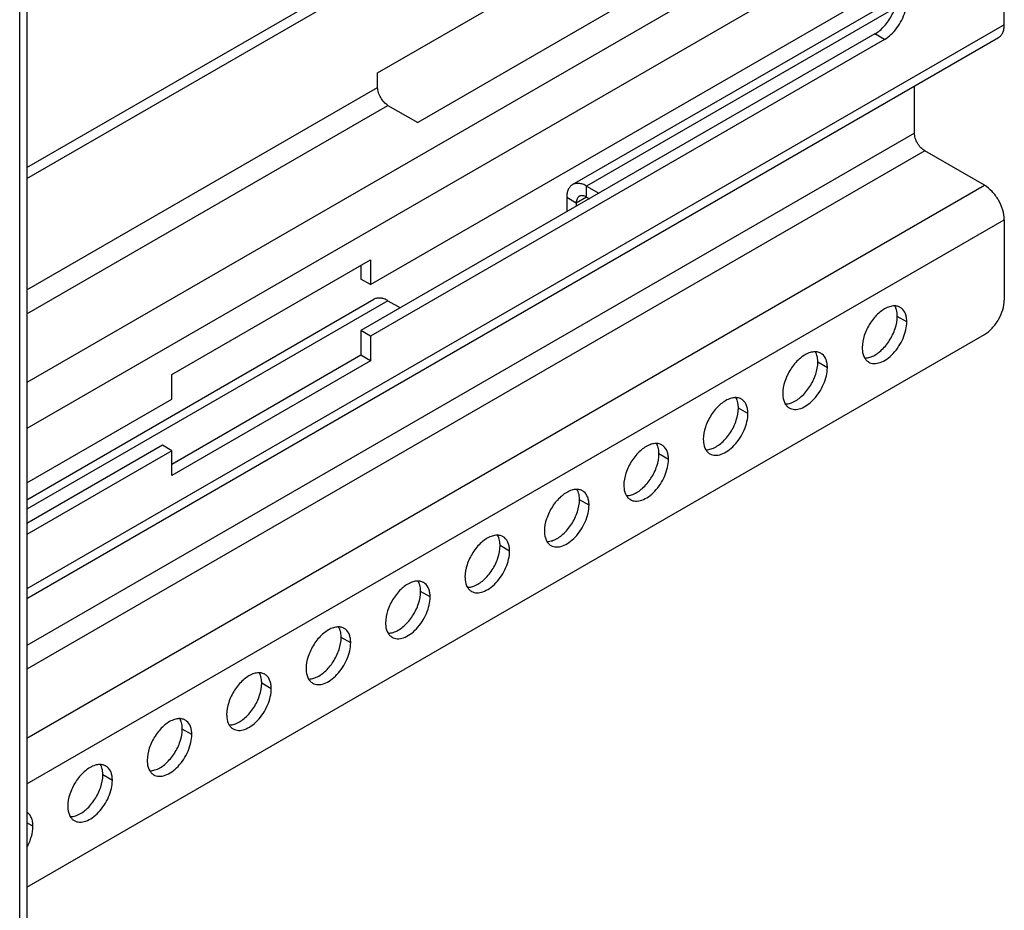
# Model space of a CAD drawing. Header units: inches. Extents: x 5 to 265, y 5 to 171.
# Tile 116 of 212: x 197.96 to 202.34, y 117.54 to 121.5. Entities that reach past the tile are written whole.
import ezdxf

# ---------------------------------------------------------------- set-up
doc = ezdxf.new("R2010")
doc.units = ezdxf.units.IN
doc.header["$LTSCALE"] = 14.96
doc.header["$MEASUREMENT"] = 0
doc.layers.get('0').update_dxf_attribs({"linetype": 'CONTINUOUS'})
doc.layers.add('03_ALL_AXES', color=7, linetype='CONTINUOUS')

msp = doc.modelspace()

# ---------------------------------------------------------------- linework, layer by layer
at = {"color": 7, "linetype": 'Continuous'}
for p, q in [((197.9895, 125.7406), (197.9895, 59.6039)), ((197.9576, 59.5594), (197.9576, 125.6961)), ((197.9895, 120.8454), (201.8091, 123.0506)), ((197.9895, 120.7964), (201.8516, 123.0261)), ((202.2511, 122.3489), (197.9895, 119.8884)), ((202.3395, 122.1958), (197.9895, 119.6843)), ((202.3395, 121.4813), (202.3395, 122.1958)), ((199.5507, 121.2674), (200.4345, 121.7777)), ((199.5188, 120.3248), (201.806, 121.6452)), ((200.418, 120.7694), (201.8614, 121.6027)), ((200.6136, 121.556), (199.7297, 121.0456)), ((201.8516, 121.5548), (200.4805, 120.7632)), ((202.3395, 121.4813), (197.9895, 118.9699)), ((197.9895, 118.9276), (202.3136, 121.4241)), ((201.7635, 121.4403), (199.4764, 120.1198)), ((201.806, 121.4158), (199.5188, 120.0953)), ((199.5507, 121.2021), (199.5507, 121.2674)), ((201.94, 120.9992), (201.94, 121.2084)), ((197.9895, 120.3008), (199.5507, 121.2021)), ((197.9895, 120.1946), (199.5966, 121.1225)), ((199.5966, 121.1225), (199.7297, 121.0456)), ((201.94, 120.9992), (197.9895, 118.7184)), ((201.9859, 120.9196), (197.9895, 118.6122)), ((202.2511, 120.7665), (201.9859, 120.9196)), ((197.9895, 118.3061), (202.2511, 120.7665)), ((200.4805, 120.7142), (200.4805, 120.7632)), ((200.4805, 120.7632), (200.5356, 120.7314)), ((200.3921, 120.7122), (200.3921, 120.6485)), ((200.4345, 120.6877), (200.3921, 120.7122)), ((200.4805, 120.7142), (200.4345, 120.6877)), ((200.4345, 120.6877), (200.4345, 120.673)), ((200.4805, 120.7142), (200.4932, 120.7069)), ((197.9895, 118.1019), (202.3395, 120.6134)), ((202.3395, 120.6134), (202.3395, 120.2557)), ((198.635, 119.9243), (199.5188, 120.4346)), ((199.5188, 120.4346), (199.5188, 120.3248)), ((199.4764, 120.4101), (199.4764, 120.3493)), ((199.5188, 120.3248), (199.4764, 120.3493)), ((197.9895, 119.3673), (199.5341, 120.2591)), ((199.5966, 120.2529), (197.9895, 119.3251)), ((199.5966, 120.2529), (199.6518, 120.2211)), ((199.4764, 120.1198), (199.4764, 120.01)), ((199.5188, 120.0953), (199.4764, 120.1198)), ((197.9895, 117.6423), (202.2511, 120.1027)), ((199.5188, 120.0953), (199.5188, 119.9855)), ((199.4764, 120.01), (198.635, 119.5242)), ((199.5188, 119.9855), (198.635, 119.4752)), ((199.5188, 119.9855), (199.4764, 120.01)), ((198.635, 119.8145), (198.635, 119.9243)), ((198.635, 119.585), (198.5925, 119.6095)), ((198.635, 119.4752), (198.635, 119.585))]:
    msp.add_line(p, q, dxfattribs=at)
for points, knots in [([(202.3136, 121.4241), (202.3177, 121.4265), (202.3254, 121.433), (202.3336, 121.4464), (202.3385, 121.4629), (202.3395, 121.475), (202.3395, 121.4813)], [0, 0, 0, 0, 0.217755, 0.450891, 0.710462, 1, 1, 1, 1]), ([(199.5966, 121.1225), (199.5901, 121.1263), (199.5777, 121.1366), (199.5633, 121.1563), (199.5535, 121.1787), (199.5507, 121.1946), (199.5507, 121.2021)], [0, 0, 0, 0, 0.237222, 0.499999, 0.762776, 1, 1, 1, 1]), ([(201.9859, 120.9196), (201.9794, 120.9233), (201.967, 120.9337), (201.9526, 120.9534), (201.9428, 120.9757), (201.94, 120.9916), (201.94, 120.9992)], [0, 0, 0, 0, 0.237222, 0.499999, 0.762776, 1, 1, 1, 1]), ([(200.418, 120.7694), (200.4139, 120.767), (200.4062, 120.7605), (200.3979, 120.7471), (200.3931, 120.7306), (200.3921, 120.7185), (200.3921, 120.7122)], [0, 0, 0, 0, 0.217755, 0.450891, 0.710462, 1, 1, 1, 1]), ([(200.4805, 120.7632), (200.475, 120.7664), (200.4641, 120.7716), (200.4473, 120.7756), (200.4316, 120.7752), (200.4221, 120.7718), (200.418, 120.7694)], [0, 0, 0, 0, 0.289537, 0.549107, 0.782244, 1, 1, 1, 1]), ([(202.3395, 120.6134), (202.3395, 120.6279), (202.334, 120.6584), (202.3151, 120.7014), (202.2874, 120.7392), (202.2636, 120.7592), (202.2511, 120.7665)], [0, 0, 0, 0, 0.237248, 0.500001, 0.762753, 1, 1, 1, 1]), ([(200.448, 120.7174), (200.4436, 120.7149), (200.436, 120.7054), (200.4345, 120.6939), (200.4345, 120.6877)], [0, 0, 0, 0, 0.449242, 1, 1, 1, 1]), ([(200.4805, 120.7142), (200.4751, 120.7173), (200.4644, 120.7218), (200.4524, 120.72), (200.448, 120.7174)], [0, 0, 0, 0, 0.550756, 1, 1, 1, 1]), ([(199.5966, 120.2529), (199.5911, 120.2561), (199.5802, 120.2613), (199.5635, 120.2653), (199.5477, 120.2649), (199.5382, 120.2615), (199.5341, 120.2591)], [0, 0, 0, 0, 0.289537, 0.549107, 0.782244, 1, 1, 1, 1]), ([(202.2511, 120.1027), (202.2636, 120.1099), (202.2874, 120.1299), (202.3151, 120.1678), (202.334, 120.2107), (202.3395, 120.2413), (202.3395, 120.2557)], [0, 0, 0, 0, 0.237217, 0.499998, 0.76278, 1, 1, 1, 1])]:
    msp.add_open_spline(points, degree=3, knots=knots, dxfattribs=at)
at = {"layer": '03_ALL_AXES', "color": 7, "linetype": 'Continuous'}
for p, q in [((201.806, 121.4158), (201.7635, 121.4403)), ((201.9057, 120.1588), (201.8632, 120.1833)), ((201.5521, 119.9547), (201.5097, 119.9792)), ((197.9895, 119.4418), (198.635, 119.8145)), ((201.1986, 119.7505), (201.1561, 119.775)), ((198.5925, 119.6095), (197.9895, 119.2614)), ((198.635, 119.585), (197.9895, 119.2124)), ((200.845, 119.5464), (200.8026, 119.5709)), ((200.4915, 119.3423), (200.449, 119.3668)), ((200.1379, 119.1382), (200.0955, 119.1627)), ((199.7844, 118.9341), (199.7419, 118.9586)), ((199.4308, 118.7299), (199.3884, 118.7544)), ((199.0773, 118.5258), (199.0348, 118.5503)), ((198.7237, 118.3217), (198.6813, 118.3462)), ((198.3701, 118.1176), (198.3277, 118.1421)), ((198.0166, 117.9134), (197.9895, 117.9291))]:
    msp.add_line(p, q, dxfattribs=at)
for centre, radius, start, end in [((201.8508, 120.1712), 0.0585, 84.9317, 89.9013), ((201.853, 120.1823), 0.0471, 51.4033, 60.0287), ((201.4973, 119.967), 0.0585, 84.9317, 89.9013), ((201.4995, 119.9781), 0.0471, 51.4033, 60.0287), ((201.7596, 120.0206), 0.0471, 231.4033, 240.0287), ((201.1437, 119.7629), 0.0585, 84.9317, 89.9013), ((201.1459, 119.774), 0.0471, 51.4033, 60.0287), ((201.4061, 119.8165), 0.0471, 231.4033, 240.0287), ((200.7902, 119.5588), 0.0585, 84.9317, 89.9013), ((200.7924, 119.5699), 0.0471, 51.4033, 60.0287), ((201.0525, 119.6124), 0.0471, 231.4033, 240.0287), ((200.4366, 119.3547), 0.0585, 84.9317, 89.9013), ((200.4388, 119.3658), 0.0471, 51.4033, 60.0287), ((200.699, 119.4082), 0.0471, 231.4033, 240.0287), ((200.0831, 119.1506), 0.0585, 84.9317, 89.9013), ((200.0853, 119.1617), 0.0471, 51.4033, 60.0287), ((200.3454, 119.2041), 0.0471, 231.4033, 240.0287), ((199.7295, 118.9464), 0.0585, 84.9317, 89.9013), ((199.7317, 118.9575), 0.0471, 51.4033, 60.0287), ((199.9919, 119), 0.0471, 231.4033, 240.0287), ((199.376, 118.7423), 0.0585, 84.9317, 89.9013), ((199.3782, 118.7534), 0.0471, 51.4033, 60.0287), ((199.6383, 118.7959), 0.0471, 231.4033, 240.0287), ((199.0224, 118.5382), 0.0585, 84.9317, 89.9013), ((199.0246, 118.5493), 0.0471, 51.4033, 60.0287), ((199.2848, 118.5917), 0.0471, 231.4033, 240.0287), ((198.6689, 118.3341), 0.0585, 84.9317, 89.9013), ((198.671, 118.3452), 0.0471, 51.4033, 60.0287), ((198.9312, 118.3876), 0.0471, 231.4033, 240.0287), ((198.3153, 118.1299), 0.0585, 84.9317, 89.9013), ((198.3175, 118.141), 0.0471, 51.4033, 60.0287), ((198.5777, 118.1835), 0.0471, 231.4033, 240.0287), ((198.2241, 117.9794), 0.0471, 231.4033, 240.0287)]:
    msp.add_arc(centre, radius, start, end, dxfattribs=at)
for points, knots in [([(201.806, 121.4158), (201.8164, 121.4218), (201.8365, 121.4373), (201.8624, 121.4667), (201.8837, 121.5013), (201.8986, 121.5383), (201.906, 121.5747), (201.9052, 121.6077), (201.896, 121.6351), (201.8832, 121.6481), (201.8762, 121.6522)], [0, 0, 0, 0, 0.128787, 0.270587, 0.417872, 0.562378, 0.696192, 0.81359, 0.913064, 1, 1, 1, 1]), ([(201.7635, 121.4403), (201.7793, 121.4494), (201.8088, 121.4752), (201.8415, 121.5237), (201.8615, 121.5773), (201.8642, 121.6147), (201.8614, 121.6314)], [0, 0, 0, 0, 0.243144, 0.512089, 0.774348, 1, 1, 1, 1]), ([(201.8236, 120.2244), (201.8077, 120.2184), (201.7767, 120.1974), (201.7402, 120.1533), (201.7145, 120.1007), (201.707, 120.0623), (201.707, 120.0441)], [0, 0, 0, 0, 0.22565, 0.487907, 0.756853, 1, 1, 1, 1]), ([(201.8509, 120.2297), (201.8487, 120.2297), (201.8394, 120.2292), (201.8302, 120.2269), (201.8236, 120.2244)], [0, 0, 0, 0, 0.235436, 1, 1, 1, 1]), ([(201.8573, 120.2191), (201.8569, 120.22), (201.8553, 120.2239), (201.8534, 120.2275), (201.8518, 120.2301)], [0, 0, 0, 0, 0.257173, 1, 1, 1, 1]), ([(201.8766, 120.2231), (201.875, 120.224), (201.8686, 120.2272), (201.8614, 120.229), (201.856, 120.2295)], [0, 0, 0, 0, 0.245653, 1, 1, 1, 1]), ([(201.8632, 120.1833), (201.8632, 120.1865), (201.8628, 120.1986), (201.8604, 120.2108), (201.8573, 120.2191)], [0, 0, 0, 0, 0.268124, 1, 1, 1, 1]), ([(201.9057, 120.1588), (201.9057, 120.1652), (201.9048, 120.1773), (201.8994, 120.1988), (201.8902, 120.2129), (201.8824, 120.2191)], [0, 0, 0, 0, 0.287162, 0.548363, 1, 1, 1, 1]), ([(201.7361, 119.9798), (201.7431, 119.9757), (201.7607, 119.9712), (201.7891, 119.9769), (201.8181, 119.9927), (201.8459, 120.0173), (201.8704, 120.0487), (201.8898, 120.0845), (201.9023, 120.1215), (201.9057, 120.1468), (201.9057, 120.1588)], [0, 0, 0, 0, 0.086936, 0.18641, 0.303807, 0.437621, 0.582126, 0.729411, 0.871212, 1, 1, 1, 1]), ([(201.7466, 120.003), (201.7625, 120.0089), (201.7936, 120.03), (201.83, 120.0741), (201.8557, 120.1267), (201.8632, 120.1651), (201.8632, 120.1833)], [0, 0, 0, 0, 0.22565, 0.487907, 0.756853, 1, 1, 1, 1]), ([(201.47, 120.0202), (201.4542, 120.0143), (201.4231, 119.9933), (201.3866, 119.9492), (201.361, 119.8966), (201.3534, 119.8582), (201.3534, 119.84)], [0, 0, 0, 0, 0.22565, 0.487907, 0.756853, 1, 1, 1, 1]), ([(201.4974, 120.0256), (201.4952, 120.0256), (201.4859, 120.0251), (201.4767, 120.0227), (201.47, 120.0202)], [0, 0, 0, 0, 0.235436, 1, 1, 1, 1]), ([(201.5037, 120.0149), (201.5033, 120.0159), (201.5018, 120.0197), (201.4999, 120.0234), (201.4983, 120.026)], [0, 0, 0, 0, 0.257173, 1, 1, 1, 1]), ([(201.523, 120.019), (201.5215, 120.0199), (201.515, 120.0231), (201.5079, 120.0249), (201.5024, 120.0253)], [0, 0, 0, 0, 0.245653, 1, 1, 1, 1]), ([(201.707, 120.0441), (201.707, 120.0396), (201.7078, 120.0235), (201.7122, 120.0072), (201.7184, 119.9973)], [0, 0, 0, 0, 0.276625, 1, 1, 1, 1]), ([(201.3931, 119.7989), (201.4089, 119.8048), (201.44, 119.8259), (201.4765, 119.8699), (201.5021, 119.9226), (201.5097, 119.9609), (201.5097, 119.9792)], [0, 0, 0, 0, 0.22565, 0.487907, 0.756853, 1, 1, 1, 1]), ([(201.5097, 119.9792), (201.5097, 119.9824), (201.5092, 119.9945), (201.5069, 120.0067), (201.5037, 120.0149)], [0, 0, 0, 0, 0.268124, 1, 1, 1, 1]), ([(201.5521, 119.9547), (201.5521, 119.961), (201.5512, 119.9732), (201.5458, 119.9947), (201.5367, 120.0088), (201.5289, 120.015)], [0, 0, 0, 0, 0.287162, 0.548363, 1, 1, 1, 1]), ([(201.7184, 119.9973), (201.7192, 119.9959), (201.7226, 119.991), (201.7267, 119.9865), (201.7302, 119.9838)], [0, 0, 0, 0, 0.258072, 1, 1, 1, 1]), ([(201.7193, 119.9977), (201.7215, 119.9977), (201.7308, 119.9981), (201.74, 120.0005), (201.7466, 120.003)], [0, 0, 0, 0, 0.235436, 1, 1, 1, 1]), ([(201.3825, 119.7756), (201.3895, 119.7716), (201.4072, 119.767), (201.4356, 119.7727), (201.4645, 119.7886), (201.4924, 119.8132), (201.5169, 119.8446), (201.5362, 119.8803), (201.5488, 119.9174), (201.5521, 119.9427), (201.5521, 119.9547)], [0, 0, 0, 0, 0.086936, 0.18641, 0.303807, 0.437621, 0.582126, 0.729411, 0.871212, 1, 1, 1, 1]), ([(201.1165, 119.8161), (201.1006, 119.8102), (201.0696, 119.7891), (201.0331, 119.7451), (201.0074, 119.6924), (200.9999, 119.6541), (200.9999, 119.6358)], [0, 0, 0, 0, 0.22565, 0.487907, 0.756853, 1, 1, 1, 1]), ([(201.1438, 119.8214), (201.1416, 119.8215), (201.1323, 119.821), (201.1231, 119.8186), (201.1165, 119.8161)], [0, 0, 0, 0, 0.235436, 1, 1, 1, 1]), ([(201.1501, 119.8108), (201.1498, 119.8118), (201.1482, 119.8156), (201.1463, 119.8193), (201.1447, 119.8219)], [0, 0, 0, 0, 0.257173, 1, 1, 1, 1]), ([(201.1695, 119.8149), (201.1679, 119.8157), (201.1615, 119.819), (201.1543, 119.8207), (201.1489, 119.8212)], [0, 0, 0, 0, 0.245653, 1, 1, 1, 1]), ([(201.1561, 119.775), (201.1561, 119.7783), (201.1557, 119.7904), (201.1533, 119.8025), (201.1501, 119.8108)], [0, 0, 0, 0, 0.268124, 1, 1, 1, 1]), ([(201.1986, 119.7505), (201.1986, 119.7569), (201.1977, 119.7691), (201.1922, 119.7906), (201.1831, 119.8046), (201.1753, 119.8109)], [0, 0, 0, 0, 0.287162, 0.548363, 1, 1, 1, 1]), ([(201.3534, 119.84), (201.3534, 119.8355), (201.3542, 119.8194), (201.3587, 119.8031), (201.3649, 119.7931)], [0, 0, 0, 0, 0.276625, 1, 1, 1, 1]), ([(201.0395, 119.5947), (201.0554, 119.6007), (201.0865, 119.6217), (201.1229, 119.6658), (201.1486, 119.7184), (201.1561, 119.7568), (201.1561, 119.775)], [0, 0, 0, 0, 0.22565, 0.487907, 0.756853, 1, 1, 1, 1]), ([(201.3649, 119.7931), (201.3657, 119.7918), (201.369, 119.7868), (201.3732, 119.7824), (201.3767, 119.7796)], [0, 0, 0, 0, 0.258072, 1, 1, 1, 1]), ([(201.3657, 119.7935), (201.3679, 119.7935), (201.3773, 119.794), (201.3864, 119.7964), (201.3931, 119.7989)], [0, 0, 0, 0, 0.235436, 1, 1, 1, 1]), ([(201.029, 119.5715), (201.036, 119.5675), (201.0536, 119.5629), (201.082, 119.5686), (201.111, 119.5845), (201.1388, 119.6091), (201.1633, 119.6405), (201.1827, 119.6762), (201.1952, 119.7133), (201.1986, 119.7385), (201.1986, 119.7505)], [0, 0, 0, 0, 0.086936, 0.18641, 0.303807, 0.437621, 0.582126, 0.729411, 0.871212, 1, 1, 1, 1]), ([(200.9999, 119.6358), (200.9999, 119.6314), (201.0007, 119.6152), (201.0051, 119.599), (201.0113, 119.589)], [0, 0, 0, 0, 0.276625, 1, 1, 1, 1]), ([(200.7629, 119.612), (200.7471, 119.6061), (200.716, 119.585), (200.6795, 119.5409), (200.6539, 119.4883), (200.6463, 119.4499), (200.6463, 119.4317)], [0, 0, 0, 0, 0.22565, 0.487907, 0.756853, 1, 1, 1, 1]), ([(200.7903, 119.6173), (200.7881, 119.6173), (200.7788, 119.6169), (200.7696, 119.6145), (200.7629, 119.612)], [0, 0, 0, 0, 0.235436, 1, 1, 1, 1]), ([(200.7966, 119.6067), (200.7962, 119.6077), (200.7947, 119.6115), (200.7928, 119.6151), (200.7912, 119.6177)], [0, 0, 0, 0, 0.257173, 1, 1, 1, 1]), ([(200.8159, 119.6107), (200.8144, 119.6116), (200.8079, 119.6149), (200.8008, 119.6166), (200.7953, 119.6171)], [0, 0, 0, 0, 0.245653, 1, 1, 1, 1]), ([(200.8026, 119.5709), (200.8026, 119.5742), (200.8021, 119.5863), (200.7998, 119.5984), (200.7966, 119.6067)], [0, 0, 0, 0, 0.268124, 1, 1, 1, 1]), ([(200.845, 119.5464), (200.845, 119.5528), (200.8441, 119.565), (200.8387, 119.5865), (200.8296, 119.6005), (200.8218, 119.6067)], [0, 0, 0, 0, 0.287162, 0.548363, 1, 1, 1, 1]), ([(201.0113, 119.589), (201.0121, 119.5877), (201.0155, 119.5827), (201.0196, 119.5783), (201.0231, 119.5755)], [0, 0, 0, 0, 0.258072, 1, 1, 1, 1]), ([(201.0122, 119.5894), (201.0144, 119.5894), (201.0237, 119.5899), (201.0329, 119.5923), (201.0395, 119.5947)], [0, 0, 0, 0, 0.235436, 1, 1, 1, 1]), ([(200.6754, 119.3674), (200.6824, 119.3633), (200.7001, 119.3588), (200.7285, 119.3645), (200.7574, 119.3803), (200.7852, 119.405), (200.8098, 119.4364), (200.8291, 119.4721), (200.8416, 119.5092), (200.845, 119.5344), (200.845, 119.5464)], [0, 0, 0, 0, 0.086936, 0.18641, 0.303807, 0.437621, 0.582126, 0.729411, 0.871212, 1, 1, 1, 1]), ([(200.686, 119.3906), (200.7018, 119.3965), (200.7329, 119.4176), (200.7694, 119.4617), (200.795, 119.5143), (200.8026, 119.5527), (200.8026, 119.5709)], [0, 0, 0, 0, 0.22565, 0.487907, 0.756853, 1, 1, 1, 1]), ([(200.4094, 119.4079), (200.3935, 119.402), (200.3625, 119.3809), (200.326, 119.3368), (200.3003, 119.2842), (200.2928, 119.2458), (200.2928, 119.2276)], [0, 0, 0, 0, 0.22565, 0.487907, 0.756853, 1, 1, 1, 1]), ([(200.4367, 119.4132), (200.4345, 119.4132), (200.4252, 119.4127), (200.416, 119.4104), (200.4094, 119.4079)], [0, 0, 0, 0, 0.235436, 1, 1, 1, 1]), ([(200.443, 119.4026), (200.4427, 119.4036), (200.4411, 119.4074), (200.4392, 119.411), (200.4376, 119.4136)], [0, 0, 0, 0, 0.257173, 1, 1, 1, 1]), ([(200.4624, 119.4066), (200.4608, 119.4075), (200.4544, 119.4108), (200.4472, 119.4125), (200.4418, 119.413)], [0, 0, 0, 0, 0.245653, 1, 1, 1, 1]), ([(200.6463, 119.4317), (200.6463, 119.4272), (200.6471, 119.4111), (200.6516, 119.3948), (200.6577, 119.3849)], [0, 0, 0, 0, 0.276625, 1, 1, 1, 1]), ([(200.3324, 119.1865), (200.3483, 119.1924), (200.3793, 119.2135), (200.4158, 119.2576), (200.4415, 119.3102), (200.449, 119.3486), (200.449, 119.3668)], [0, 0, 0, 0, 0.22565, 0.487907, 0.756853, 1, 1, 1, 1]), ([(200.449, 119.3668), (200.449, 119.3701), (200.4486, 119.3822), (200.4462, 119.3943), (200.443, 119.4026)], [0, 0, 0, 0, 0.268124, 1, 1, 1, 1]), ([(200.4915, 119.3423), (200.4915, 119.3487), (200.4906, 119.3609), (200.4851, 119.3823), (200.476, 119.3964), (200.4682, 119.4026)], [0, 0, 0, 0, 0.287162, 0.548363, 1, 1, 1, 1]), ([(200.6577, 119.3849), (200.6586, 119.3836), (200.6619, 119.3786), (200.6661, 119.3742), (200.6696, 119.3714)], [0, 0, 0, 0, 0.258072, 1, 1, 1, 1]), ([(200.6586, 119.3853), (200.6608, 119.3853), (200.6701, 119.3858), (200.6793, 119.3881), (200.686, 119.3906)], [0, 0, 0, 0, 0.235436, 1, 1, 1, 1]), ([(200.3219, 119.1633), (200.3289, 119.1592), (200.3465, 119.1547), (200.3749, 119.1604), (200.4039, 119.1762), (200.4317, 119.2008), (200.4562, 119.2323), (200.4756, 119.268), (200.4881, 119.305), (200.4915, 119.3303), (200.4915, 119.3423)], [0, 0, 0, 0, 0.086936, 0.18641, 0.303807, 0.437621, 0.582126, 0.729411, 0.871212, 1, 1, 1, 1]), ([(200.0558, 119.2038), (200.04, 119.1978), (200.0089, 119.1768), (199.9724, 119.1327), (199.9468, 119.0801), (199.9392, 119.0417), (199.9392, 119.0235)], [0, 0, 0, 0, 0.22565, 0.487907, 0.756853, 1, 1, 1, 1]), ([(200.0832, 119.2091), (200.081, 119.2091), (200.0717, 119.2086), (200.0625, 119.2063), (200.0558, 119.2038)], [0, 0, 0, 0, 0.235436, 1, 1, 1, 1]), ([(200.0895, 119.1985), (200.0891, 119.1994), (200.0876, 119.2032), (200.0857, 119.2069), (200.0841, 119.2095)], [0, 0, 0, 0, 0.257173, 1, 1, 1, 1]), ([(200.1088, 119.2025), (200.1073, 119.2034), (200.1008, 119.2066), (200.0936, 119.2084), (200.0882, 119.2089)], [0, 0, 0, 0, 0.245653, 1, 1, 1, 1]), ([(200.0955, 119.1627), (200.0955, 119.1659), (200.095, 119.178), (200.0927, 119.1902), (200.0895, 119.1985)], [0, 0, 0, 0, 0.268124, 1, 1, 1, 1]), ([(200.1379, 119.1382), (200.1379, 119.1445), (200.137, 119.1567), (200.1316, 119.1782), (200.1225, 119.1923), (200.1147, 119.1985)], [0, 0, 0, 0, 0.287162, 0.548363, 1, 1, 1, 1]), ([(200.2928, 119.2276), (200.2928, 119.2231), (200.2936, 119.207), (200.298, 119.1907), (200.3042, 119.1808)], [0, 0, 0, 0, 0.276625, 1, 1, 1, 1]), ([(199.9789, 118.9824), (199.9947, 118.9883), (200.0258, 119.0094), (200.0623, 119.0534), (200.0879, 119.1061), (200.0955, 119.1445), (200.0955, 119.1627)], [0, 0, 0, 0, 0.22565, 0.487907, 0.756853, 1, 1, 1, 1]), ([(200.3042, 119.1808), (200.305, 119.1794), (200.3084, 119.1745), (200.3125, 119.17), (200.316, 119.1673)], [0, 0, 0, 0, 0.258072, 1, 1, 1, 1]), ([(200.3051, 119.1812), (200.3073, 119.1812), (200.3166, 119.1817), (200.3258, 119.184), (200.3324, 119.1865)], [0, 0, 0, 0, 0.235436, 1, 1, 1, 1]), ([(199.9683, 118.9592), (199.9753, 118.9551), (199.993, 118.9506), (200.0213, 118.9563), (200.0503, 118.9721), (200.0781, 118.9967), (200.1027, 119.0281), (200.122, 119.0638), (200.1345, 119.1009), (200.1379, 119.1262), (200.1379, 119.1382)], [0, 0, 0, 0, 0.086936, 0.18641, 0.303807, 0.437621, 0.582126, 0.729411, 0.871212, 1, 1, 1, 1]), ([(199.9392, 119.0235), (199.9392, 119.019), (199.94, 119.0029), (199.9445, 118.9866), (199.9506, 118.9766)], [0, 0, 0, 0, 0.276625, 1, 1, 1, 1]), ([(199.7023, 118.9996), (199.6864, 118.9937), (199.6553, 118.9727), (199.6189, 118.9286), (199.5932, 118.8759), (199.5857, 118.8376), (199.5857, 118.8193)], [0, 0, 0, 0, 0.22565, 0.487907, 0.756853, 1, 1, 1, 1]), ([(199.7296, 119.005), (199.7274, 119.005), (199.7181, 119.0045), (199.7089, 119.0021), (199.7023, 118.9996)], [0, 0, 0, 0, 0.235436, 1, 1, 1, 1]), ([(199.7359, 118.9943), (199.7356, 118.9953), (199.734, 118.9991), (199.7321, 119.0028), (199.7305, 119.0054)], [0, 0, 0, 0, 0.257173, 1, 1, 1, 1]), ([(199.7553, 118.9984), (199.7537, 118.9993), (199.7473, 119.0025), (199.7401, 119.0042), (199.7347, 119.0047)], [0, 0, 0, 0, 0.245653, 1, 1, 1, 1]), ([(199.7419, 118.9586), (199.7419, 118.9618), (199.7415, 118.9739), (199.7391, 118.986), (199.7359, 118.9943)], [0, 0, 0, 0, 0.268124, 1, 1, 1, 1]), ([(199.7844, 118.9341), (199.7844, 118.9404), (199.7835, 118.9526), (199.778, 118.9741), (199.7689, 118.9881), (199.7611, 118.9944)], [0, 0, 0, 0, 0.287162, 0.548363, 1, 1, 1, 1]), ([(199.9506, 118.9766), (199.9515, 118.9753), (199.9548, 118.9704), (199.959, 118.9659), (199.9625, 118.9631)], [0, 0, 0, 0, 0.258072, 1, 1, 1, 1]), ([(199.9515, 118.9771), (199.9537, 118.9771), (199.963, 118.9775), (199.9722, 118.9799), (199.9789, 118.9824)], [0, 0, 0, 0, 0.235436, 1, 1, 1, 1]), ([(199.6148, 118.755), (199.6218, 118.751), (199.6394, 118.7464), (199.6678, 118.7521), (199.6968, 118.768), (199.7246, 118.7926), (199.7491, 118.824), (199.7685, 118.8597), (199.781, 118.8968), (199.7844, 118.9221), (199.7844, 118.9341)], [0, 0, 0, 0, 0.086936, 0.18641, 0.303807, 0.437621, 0.582126, 0.729411, 0.871212, 1, 1, 1, 1]), ([(199.6253, 118.7783), (199.6412, 118.7842), (199.6722, 118.8052), (199.7087, 118.8493), (199.7344, 118.902), (199.7419, 118.9403), (199.7419, 118.9586)], [0, 0, 0, 0, 0.22565, 0.487907, 0.756853, 1, 1, 1, 1]), ([(199.3487, 118.7955), (199.3329, 118.7896), (199.3018, 118.7685), (199.2653, 118.7245), (199.2397, 118.6718), (199.2321, 118.6334), (199.2321, 118.6152)], [0, 0, 0, 0, 0.22565, 0.487907, 0.756853, 1, 1, 1, 1]), ([(199.3761, 118.8008), (199.3739, 118.8008), (199.3645, 118.8004), (199.3554, 118.798), (199.3487, 118.7955)], [0, 0, 0, 0, 0.235436, 1, 1, 1, 1]), ([(199.3824, 118.7902), (199.382, 118.7912), (199.3805, 118.795), (199.3786, 118.7987), (199.3769, 118.8013)], [0, 0, 0, 0, 0.257173, 1, 1, 1, 1]), ([(199.4017, 118.7943), (199.4002, 118.7951), (199.3937, 118.7984), (199.3865, 118.8001), (199.3811, 118.8006)], [0, 0, 0, 0, 0.245653, 1, 1, 1, 1]), ([(199.5857, 118.8193), (199.5857, 118.8149), (199.5865, 118.7988), (199.5909, 118.7825), (199.5971, 118.7725)], [0, 0, 0, 0, 0.276625, 1, 1, 1, 1]), ([(199.2718, 118.5741), (199.2876, 118.5801), (199.3187, 118.6011), (199.3552, 118.6452), (199.3808, 118.6978), (199.3884, 118.7362), (199.3884, 118.7544)], [0, 0, 0, 0, 0.22565, 0.487907, 0.756853, 1, 1, 1, 1]), ([(199.3884, 118.7544), (199.3884, 118.7577), (199.3879, 118.7698), (199.3856, 118.7819), (199.3824, 118.7902)], [0, 0, 0, 0, 0.268124, 1, 1, 1, 1]), ([(199.4308, 118.7299), (199.4308, 118.7363), (199.4299, 118.7485), (199.4245, 118.77), (199.4154, 118.784), (199.4076, 118.7903)], [0, 0, 0, 0, 0.287162, 0.548363, 1, 1, 1, 1]), ([(199.5971, 118.7725), (199.5979, 118.7712), (199.6013, 118.7662), (199.6054, 118.7618), (199.6089, 118.759)], [0, 0, 0, 0, 0.258072, 1, 1, 1, 1]), ([(199.598, 118.7729), (199.6002, 118.7729), (199.6095, 118.7734), (199.6187, 118.7758), (199.6253, 118.7783)], [0, 0, 0, 0, 0.235436, 1, 1, 1, 1]), ([(199.2612, 118.5509), (199.2682, 118.5469), (199.2859, 118.5423), (199.3142, 118.548), (199.3432, 118.5638), (199.371, 118.5885), (199.3956, 118.6199), (199.4149, 118.6556), (199.4274, 118.6927), (199.4308, 118.7179), (199.4308, 118.7299)], [0, 0, 0, 0, 0.086936, 0.18641, 0.303807, 0.437621, 0.582126, 0.729411, 0.871212, 1, 1, 1, 1]), ([(198.9952, 118.5914), (198.9793, 118.5855), (198.9482, 118.5644), (198.9118, 118.5203), (198.8861, 118.4677), (198.8786, 118.4293), (198.8786, 118.4111)], [0, 0, 0, 0, 0.22565, 0.487907, 0.756853, 1, 1, 1, 1]), ([(199.0225, 118.5967), (199.0203, 118.5967), (199.011, 118.5962), (199.0018, 118.5939), (198.9952, 118.5914)], [0, 0, 0, 0, 0.235436, 1, 1, 1, 1]), ([(199.0288, 118.5861), (199.0285, 118.5871), (199.0269, 118.5909), (199.025, 118.5945), (199.0234, 118.5971)], [0, 0, 0, 0, 0.257173, 1, 1, 1, 1]), ([(199.0482, 118.5901), (199.0466, 118.591), (199.0402, 118.5943), (199.033, 118.596), (199.0276, 118.5965)], [0, 0, 0, 0, 0.245653, 1, 1, 1, 1]), ([(199.0348, 118.5503), (199.0348, 118.5536), (199.0344, 118.5657), (199.032, 118.5778), (199.0288, 118.5861)], [0, 0, 0, 0, 0.268124, 1, 1, 1, 1]), ([(199.0773, 118.5258), (199.0773, 118.5322), (199.0763, 118.5444), (199.0709, 118.5659), (199.0618, 118.5799), (199.054, 118.5861)], [0, 0, 0, 0, 0.287162, 0.548363, 1, 1, 1, 1]), ([(199.2321, 118.6152), (199.2321, 118.6107), (199.2329, 118.5946), (199.2374, 118.5783), (199.2435, 118.5684)], [0, 0, 0, 0, 0.276625, 1, 1, 1, 1]), ([(199.2444, 118.5688), (199.2466, 118.5688), (199.2559, 118.5693), (199.2651, 118.5716), (199.2718, 118.5741)], [0, 0, 0, 0, 0.235436, 1, 1, 1, 1]), ([(198.9182, 118.37), (198.9341, 118.3759), (198.9651, 118.397), (199.0016, 118.4411), (199.0272, 118.4937), (199.0348, 118.5321), (199.0348, 118.5503)], [0, 0, 0, 0, 0.22565, 0.487907, 0.756853, 1, 1, 1, 1]), ([(199.2435, 118.5684), (199.2444, 118.5671), (199.2477, 118.5621), (199.2519, 118.5577), (199.2554, 118.5549)], [0, 0, 0, 0, 0.258072, 1, 1, 1, 1]), ([(198.9077, 118.3468), (198.9147, 118.3427), (198.9323, 118.3382), (198.9607, 118.3439), (198.9897, 118.3597), (199.0175, 118.3843), (199.042, 118.4158), (199.0614, 118.4515), (199.0739, 118.4886), (199.0773, 118.5138), (199.0773, 118.5258)], [0, 0, 0, 0, 0.086936, 0.18641, 0.303807, 0.437621, 0.582126, 0.729411, 0.871212, 1, 1, 1, 1]), ([(198.8786, 118.4111), (198.8786, 118.4066), (198.8794, 118.3905), (198.8838, 118.3742), (198.89, 118.3643)], [0, 0, 0, 0, 0.276625, 1, 1, 1, 1]), ([(198.6416, 118.3873), (198.6258, 118.3814), (198.5947, 118.3603), (198.5582, 118.3162), (198.5326, 118.2636), (198.525, 118.2252), (198.525, 118.207)], [0, 0, 0, 0, 0.22565, 0.487907, 0.756853, 1, 1, 1, 1]), ([(198.669, 118.3926), (198.6668, 118.3926), (198.6574, 118.3921), (198.6483, 118.3898), (198.6416, 118.3873)], [0, 0, 0, 0, 0.235436, 1, 1, 1, 1]), ([(198.6753, 118.382), (198.6749, 118.383), (198.6733, 118.3868), (198.6715, 118.3904), (198.6698, 118.393)], [0, 0, 0, 0, 0.257173, 1, 1, 1, 1]), ([(198.6946, 118.386), (198.6931, 118.3869), (198.6866, 118.3901), (198.6794, 118.3919), (198.674, 118.3924)], [0, 0, 0, 0, 0.245653, 1, 1, 1, 1]), ([(198.6813, 118.3462), (198.6813, 118.3494), (198.6808, 118.3616), (198.6785, 118.3737), (198.6753, 118.382)], [0, 0, 0, 0, 0.268124, 1, 1, 1, 1]), ([(198.7237, 118.3217), (198.7237, 118.3281), (198.7228, 118.3402), (198.7174, 118.3617), (198.7083, 118.3758), (198.7005, 118.382)], [0, 0, 0, 0, 0.287162, 0.548363, 1, 1, 1, 1]), ([(198.89, 118.3643), (198.8908, 118.363), (198.8941, 118.358), (198.8983, 118.3536), (198.9018, 118.3508)], [0, 0, 0, 0, 0.258072, 1, 1, 1, 1]), ([(198.8909, 118.3647), (198.8931, 118.3647), (198.9024, 118.3652), (198.9116, 118.3675), (198.9182, 118.37)], [0, 0, 0, 0, 0.235436, 1, 1, 1, 1]), ([(198.5541, 118.1427), (198.5611, 118.1386), (198.5788, 118.1341), (198.6071, 118.1398), (198.6361, 118.1556), (198.6639, 118.1802), (198.6885, 118.2116), (198.7078, 118.2474), (198.7203, 118.2844), (198.7237, 118.3097), (198.7237, 118.3217)], [0, 0, 0, 0, 0.086936, 0.18641, 0.303807, 0.437621, 0.582126, 0.729411, 0.871212, 1, 1, 1, 1]), ([(198.5647, 118.1659), (198.5805, 118.1718), (198.6116, 118.1929), (198.6481, 118.237), (198.6737, 118.2896), (198.6813, 118.328), (198.6813, 118.3462)], [0, 0, 0, 0, 0.22565, 0.487907, 0.756853, 1, 1, 1, 1]), ([(198.2881, 118.1831), (198.2722, 118.1772), (198.2411, 118.1562), (198.2047, 118.1121), (198.179, 118.0595), (198.1715, 118.0211), (198.1715, 118.0029)], [0, 0, 0, 0, 0.22565, 0.487907, 0.756853, 1, 1, 1, 1]), ([(198.3154, 118.1885), (198.3132, 118.1885), (198.3039, 118.188), (198.2947, 118.1856), (198.2881, 118.1831)], [0, 0, 0, 0, 0.235436, 1, 1, 1, 1]), ([(198.3217, 118.1778), (198.3214, 118.1788), (198.3198, 118.1826), (198.3179, 118.1863), (198.3163, 118.1889)], [0, 0, 0, 0, 0.257173, 1, 1, 1, 1]), ([(198.341, 118.1819), (198.3395, 118.1828), (198.3331, 118.186), (198.3259, 118.1878), (198.3205, 118.1882)], [0, 0, 0, 0, 0.245653, 1, 1, 1, 1]), ([(198.525, 118.207), (198.525, 118.2025), (198.5258, 118.1864), (198.5303, 118.1701), (198.5364, 118.1602)], [0, 0, 0, 0, 0.276625, 1, 1, 1, 1]), ([(198.2111, 117.9618), (198.227, 117.9677), (198.258, 117.9888), (198.2945, 118.0328), (198.3201, 118.0855), (198.3277, 118.1238), (198.3277, 118.1421)], [0, 0, 0, 0, 0.22565, 0.487907, 0.756853, 1, 1, 1, 1]), ([(198.3277, 118.1421), (198.3277, 118.1453), (198.3273, 118.1574), (198.3249, 118.1696), (198.3217, 118.1778)], [0, 0, 0, 0, 0.268124, 1, 1, 1, 1]), ([(198.3701, 118.1176), (198.3701, 118.1239), (198.3692, 118.1361), (198.3638, 118.1576), (198.3547, 118.1717), (198.3469, 118.1779)], [0, 0, 0, 0, 0.287162, 0.548363, 1, 1, 1, 1]), ([(198.5364, 118.1602), (198.5372, 118.1588), (198.5406, 118.1539), (198.5448, 118.1494), (198.5482, 118.1467)], [0, 0, 0, 0, 0.258072, 1, 1, 1, 1]), ([(198.5373, 118.1606), (198.5395, 118.1606), (198.5488, 118.161), (198.558, 118.1634), (198.5647, 118.1659)], [0, 0, 0, 0, 0.235436, 1, 1, 1, 1]), ([(198.2006, 117.9385), (198.2076, 117.9345), (198.2252, 117.9299), (198.2536, 117.9356), (198.2826, 117.9515), (198.3104, 117.9761), (198.3349, 118.0075), (198.3543, 118.0432), (198.3668, 118.0803), (198.3701, 118.1056), (198.3701, 118.1176)], [0, 0, 0, 0, 0.086936, 0.18641, 0.303807, 0.437621, 0.582126, 0.729411, 0.871212, 1, 1, 1, 1]), ([(198.0166, 117.9134), (198.0166, 117.9203), (198.0156, 117.9334), (198.0105, 117.9514), (198.002, 117.9662), (197.9939, 117.9737), (197.9896, 117.9765)], [0, 0, 0, 0, 0.288313, 0.548272, 0.782297, 1, 1, 1, 1]), ([(198.1715, 118.0029), (198.1715, 117.9984), (198.1723, 117.9823), (198.1767, 117.966), (198.1829, 117.956)], [0, 0, 0, 0, 0.276625, 1, 1, 1, 1]), ([(198.1838, 117.9565), (198.186, 117.9564), (198.1953, 117.9569), (198.2045, 117.9593), (198.2111, 117.9618)], [0, 0, 0, 0, 0.235436, 1, 1, 1, 1]), ([(198.1829, 117.956), (198.1837, 117.9547), (198.187, 117.9497), (198.1912, 117.9453), (198.1947, 117.9425)], [0, 0, 0, 0, 0.258072, 1, 1, 1, 1]), ([(197.9901, 117.8201), (197.9983, 117.8351), (198.0111, 117.8654), (198.0166, 117.898), (198.0166, 117.9134)], [0, 0, 0, 0, 0.525452, 1, 1, 1, 1])]:
    msp.add_open_spline(points, degree=3, knots=knots, dxfattribs=at)

doc.saveas('drawing.dxf')
